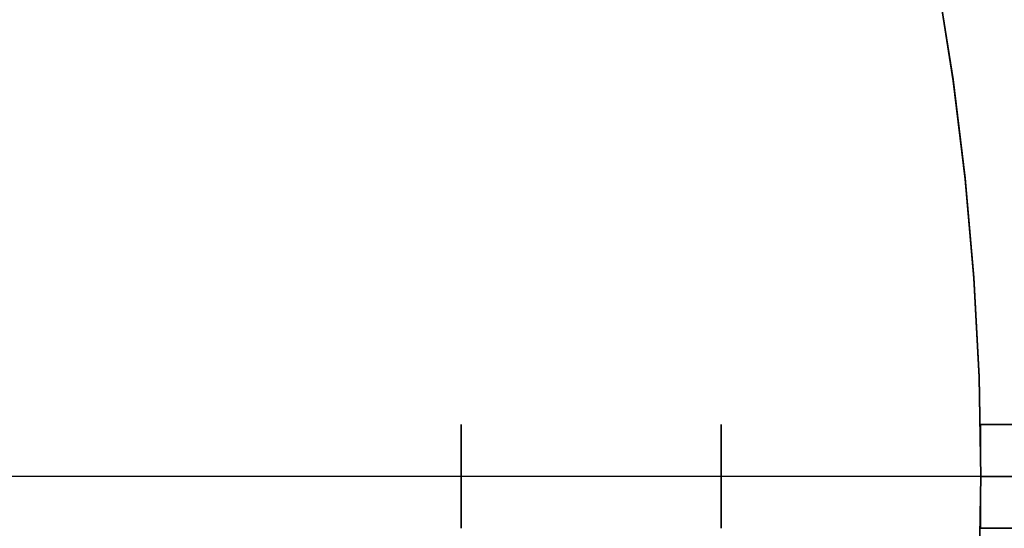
# Model space of a CAD drawing. Header units: millimetres. Extents: x 220 to 1240, y -2940 to -1929.
# Tile 45 of 59: x 949 to 1063, y -2441 to -2382. Entities that reach past the tile are written whole.
import ezdxf

# ---------------------------------------------------------------- set-up
doc = ezdxf.new("R2010")
doc.units = ezdxf.units.MM

msp = doc.modelspace()

# ---------------------------------------------------------------- linework, layer by layer
at = {"extrusion": (1.51515e-05, -2.17846e-06, 1)}
for points in [[(1060.01, -2434.51), (1059.81, -2423.02), (1059.21, -2411.54), (1058.21, -2400.09), (1056.81, -2388.68), (1055.01, -2377.33), (1052.83, -2366.05), (1050.25, -2354.85), (1047.28, -2343.74), (1043.93, -2332.75), (1040.19, -2321.88), (1036.08, -2311.15), (1031.6, -2300.57), (1026.75, -2290.14), (1021.55, -2279.9), (1015.99, -2269.84), (1010.08, -2259.98), (1003.83, -2250.34), (997.25, -2240.91), (990.35, -2231.72), (983.13, -2222.78), (975.6, -2214.09), (967.78, -2205.68), (959.67, -2197.54), (951.27, -2189.68), (942.61, -2182.13), (933.7, -2174.87), (924.53, -2167.94), (915.13, -2161.33), (905.51, -2155.05), (895.67, -2149.1), (885.63, -2143.51), (875.4, -2138.27), (865, -2133.38), (854.43, -2128.86), (843.71, -2124.72), (832.86, -2120.95), (821.87, -2117.55), (810.78, -2114.55), (799.59, -2111.93), (788.32, -2109.7), (776.97, -2107.87), (765.57, -2106.43), (754.12, -2105.39), (742.65, -2104.75), (731.16, -2104.51), (719.66, -2104.67), (708.18, -2105.23), (696.73, -2106.19), (685.32, -2107.55), (673.96, -2109.3), (662.67, -2111.45), (651.46, -2113.99), (640.35, -2116.92), (629.34, -2120.24), (618.46, -2123.93), (607.71, -2128.01), (597.11, -2132.45), (586.68, -2137.26), (576.41, -2142.43), (566.34, -2147.96), (556.46, -2153.83), (546.79, -2160.04), (537.34, -2166.59), (528.13, -2173.46), (519.16, -2180.65), (510.45, -2188.15), (502, -2195.94), (493.83, -2204.03), (485.95, -2212.39), (478.36, -2221.02), (471.08, -2229.91), (464.12, -2239.05), (457.47, -2248.43), (451.16, -2258.04), (445.18, -2267.85), (439.55, -2277.87), (434.27, -2288.08), (429.35, -2298.47), (424.8, -2309.02), (420.61, -2319.72), (416.8, -2330.57), (413.37, -2341.54)], [(413.37, -2341.54), (410.35, -2352.55), (407.7, -2363.66), (405.44, -2374.86), (403.57, -2386.13), (402.09, -2397.46), (401.01, -2408.83), (400.32, -2420.23), (400.02, -2431.65), (400.12, -2443.08), (400.61, -2454.49), (401.5, -2465.88), (402.78, -2477.23), (404.46, -2488.53), (406.52, -2499.76), (408.97, -2510.92), (411.81, -2521.99), (415.03, -2532.95), (418.63, -2543.79), (422.59, -2554.5), (426.93, -2565.07), (431.63, -2575.48), (436.69, -2585.72), (442.1, -2595.78), (447.85, -2605.65), (453.95, -2615.32), (460.37, -2624.76), (467.12, -2633.98), (474.18, -2642.96), (481.55, -2651.69), (489.21, -2660.16), (497.17, -2668.36), (505.4, -2676.28), (513.9, -2683.91), (522.66, -2691.24), (531.67, -2698.26), (540.92, -2704.97), (550.4, -2711.35), (560.08, -2717.4), (569.98, -2723.11), (580.06, -2728.48), (590.33, -2733.49), (600.76, -2738.15), (611.34, -2742.44), (622.07, -2746.36), (632.93, -2749.91), (643.91, -2753.08), (654.98, -2755.87), (666.15, -2758.27), (677.4, -2760.29), (688.7, -2761.91), (700.06, -2763.15), (711.45, -2763.99), (722.87, -2764.43), (734.29, -2764.48), (745.71, -2764.13), (757.11, -2763.39), (768.47, -2762.26), (779.8, -2760.73), (791.06, -2758.81), (802.24, -2756.51), (813.35, -2753.81), (824.35, -2750.74), (835.24, -2747.28), (846, -2743.45), (856.62, -2739.25), (867.09, -2734.69), (877.4, -2729.76), (887.53, -2724.48), (897.47, -2718.86), (907.21, -2712.89), (916.74, -2706.59), (926.05, -2699.97), (935.12, -2693.02), (943.94, -2685.77), (952.51, -2678.21), (960.81, -2670.36), (968.84, -2662.23), (976.58, -2653.83), (984.02, -2645.17), (991.16, -2636.25), (997.99, -2627.09), (1004.49, -2617.7), (1010.67, -2608.09), (1016.51, -2598.27), (1022, -2588.26), (1027.15, -2578.06), (1031.94, -2567.69), (1036.37, -2557.16), (1040.43, -2546.48), (1044.12, -2535.67), (1047.43, -2524.74), (1050.36, -2513.7), (1052.91, -2502.56), (1055.08, -2491.34), (1056.85, -2480.06), (1058.23, -2468.72), (1059.22, -2457.34), (1059.81, -2445.93), (1060.01, -2434.51)]]:
    msp.add_lwpolyline(points, dxfattribs=at)
at = {"extrusion": (-1.51515e-05, 2.17846e-06, 1)}
for points in [[(413.36, -2341.54), (416.79, -2330.57), (420.6, -2319.72), (424.78, -2309.02), (429.34, -2298.47), (434.26, -2288.08), (439.54, -2277.87), (445.17, -2267.85), (451.14, -2258.03), (457.46, -2248.43), (464.1, -2239.05), (471.07, -2229.91), (478.35, -2221.02), (485.94, -2212.39), (493.82, -2204.02), (501.99, -2195.94), (510.44, -2188.14), (519.15, -2180.65), (528.12, -2173.46), (537.33, -2166.59), (546.78, -2160.04), (556.44, -2153.83), (566.32, -2147.96), (576.4, -2142.43), (586.66, -2137.26), (597.1, -2132.45), (607.7, -2128), (618.45, -2123.93), (629.33, -2120.23), (640.34, -2116.92), (651.45, -2113.99), (662.66, -2111.45), (673.95, -2109.3), (685.31, -2107.55), (696.72, -2106.19), (708.17, -2105.23), (719.65, -2104.67), (731.14, -2104.51), (742.63, -2104.75), (754.11, -2105.39), (765.56, -2106.43), (776.96, -2107.87), (788.3, -2109.7), (799.58, -2111.93), (810.77, -2114.55), (821.86, -2117.55), (832.84, -2120.94), (843.7, -2124.72), (854.42, -2128.86), (864.99, -2133.38), (875.39, -2138.26), (885.62, -2143.51), (895.66, -2149.1), (905.5, -2155.04), (915.12, -2161.33), (924.52, -2167.94), (933.69, -2174.87), (942.6, -2182.12), (951.26, -2189.68), (959.65, -2197.53), (967.77, -2205.67), (975.59, -2214.09), (983.12, -2222.78), (990.34, -2231.72), (997.24, -2240.91), (1003.82, -2250.33), (1010.07, -2259.98), (1015.97, -2269.84), (1021.53, -2279.9), (1026.74, -2290.14), (1031.59, -2300.56), (1036.07, -2311.15), (1040.18, -2321.88), (1043.91, -2332.75), (1047.27, -2343.74), (1050.23, -2354.85), (1052.81, -2366.05), (1055, -2377.33), (1056.8, -2388.68), (1058.19, -2400.09), (1059.19, -2411.54), (1059.79, -2423.02), (1059.99, -2434.51)], [(413.37, -2341.54), (416.8, -2330.57), (420.61, -2319.72), (424.79, -2309.02), (429.35, -2298.47), (434.27, -2288.08), (439.55, -2277.87), (445.18, -2267.85), (451.15, -2258.03), (457.47, -2248.43), (464.11, -2239.05), (471.08, -2229.91), (478.36, -2221.02), (485.95, -2212.39), (493.83, -2204.02), (502, -2195.94), (510.44, -2188.15), (519.16, -2180.65), (528.12, -2173.46), (537.34, -2166.59), (546.78, -2160.04), (556.45, -2153.83), (566.33, -2147.96), (576.41, -2142.43), (586.67, -2137.26), (597.11, -2132.45), (607.71, -2128), (618.46, -2123.93), (629.34, -2120.24), (640.34, -2116.92), (651.46, -2113.99), (662.67, -2111.45), (673.96, -2109.3), (685.31, -2107.55), (696.73, -2106.19), (708.18, -2105.23), (719.66, -2104.67), (731.15, -2104.51), (742.64, -2104.75), (754.12, -2105.39), (765.56, -2106.43), (776.97, -2107.87), (788.31, -2109.7), (799.59, -2111.93), (810.78, -2114.55), (821.87, -2117.55), (832.85, -2120.94), (843.71, -2124.72), (854.43, -2128.86), (864.99, -2133.38), (875.4, -2138.27), (885.63, -2143.51), (895.67, -2149.1), (905.5, -2155.05), (915.13, -2161.33), (924.53, -2167.94), (933.69, -2174.87), (942.61, -2182.12), (951.27, -2189.68), (959.66, -2197.53), (967.77, -2205.68), (975.6, -2214.09), (983.12, -2222.78), (990.34, -2231.72), (997.25, -2240.91), (1003.83, -2250.33), (1010.07, -2259.98), (1015.98, -2269.84), (1021.54, -2279.9), (1026.75, -2290.14), (1031.6, -2300.57), (1036.08, -2311.15), (1040.19, -2321.88), (1043.92, -2332.75), (1047.27, -2343.74), (1050.24, -2354.85), (1052.82, -2366.05), (1055.01, -2377.33), (1056.8, -2388.68), (1058.2, -2400.09), (1059.2, -2411.54), (1059.8, -2423.02), (1060, -2434.51)], [(1059.99, -2434.51), (1059.8, -2445.93), (1059.2, -2457.34), (1058.22, -2468.72), (1056.84, -2480.06), (1055.06, -2491.34), (1052.9, -2502.56), (1050.35, -2513.69), (1047.42, -2524.74), (1044.11, -2535.67), (1040.42, -2546.48), (1036.36, -2557.16), (1031.93, -2567.69), (1027.14, -2578.06), (1021.99, -2588.25), (1016.49, -2598.27), (1010.65, -2608.09), (1004.48, -2617.7), (997.97, -2627.09), (991.15, -2636.25), (984.01, -2645.16), (976.57, -2653.83), (968.83, -2662.23), (960.8, -2670.36), (952.5, -2678.21), (943.93, -2685.77), (935.11, -2693.02), (926.04, -2699.96), (916.73, -2706.59), (907.2, -2712.89), (897.46, -2718.86), (887.52, -2724.48), (877.39, -2729.76), (867.08, -2734.69), (856.61, -2739.25), (845.99, -2743.45), (835.22, -2747.28), (824.34, -2750.73), (813.33, -2753.81), (802.23, -2756.5), (791.04, -2758.81), (779.78, -2760.73), (768.46, -2762.26), (757.1, -2763.39), (745.7, -2764.13), (734.28, -2764.48), (722.85, -2764.43), (711.44, -2763.98), (700.05, -2763.15), (688.69, -2761.91), (677.38, -2760.29), (666.14, -2758.27), (654.97, -2755.87), (643.89, -2753.08), (632.92, -2749.91), (622.06, -2746.36), (611.33, -2742.43), (600.75, -2738.14), (590.31, -2733.49), (580.05, -2728.47), (569.97, -2723.11), (560.07, -2717.4), (550.38, -2711.35), (540.91, -2704.96), (531.66, -2698.26), (522.65, -2691.23), (513.89, -2683.9), (505.39, -2676.28), (497.15, -2668.36), (489.2, -2660.16), (481.53, -2651.69), (474.17, -2642.96), (467.1, -2633.98), (460.36, -2624.76), (453.93, -2615.31), (447.84, -2605.65), (442.09, -2595.78), (436.68, -2585.72), (431.62, -2575.48), (426.92, -2565.07), (422.58, -2554.5), (418.61, -2543.79), (415.02, -2532.95), (411.8, -2521.98), (408.96, -2510.92), (406.51, -2499.76), (404.45, -2488.53), (402.77, -2477.23), (401.49, -2465.88), (400.6, -2454.49), (400.11, -2443.07), (400.01, -2431.65), (400.3, -2420.23), (400.99, -2408.83), (402.08, -2397.46), (403.56, -2386.13), (405.43, -2374.86), (407.69, -2363.66), (410.33, -2352.55), (413.36, -2341.54)], [(1060, -2434.51), (1059.8, -2445.93), (1059.21, -2457.34), (1058.22, -2468.72), (1056.84, -2480.06), (1055.07, -2491.34), (1052.91, -2502.56), (1050.36, -2513.7), (1047.43, -2524.74), (1044.11, -2535.67), (1040.42, -2546.48), (1036.36, -2557.16), (1031.93, -2567.69), (1027.14, -2578.06), (1022, -2588.26), (1016.5, -2598.27), (1010.66, -2608.09), (1004.49, -2617.7), (997.98, -2627.09), (991.16, -2636.25), (984.02, -2645.17), (976.57, -2653.83), (968.83, -2662.23), (960.81, -2670.36), (952.51, -2678.21), (943.94, -2685.77), (935.12, -2693.02), (926.04, -2699.96), (916.74, -2706.59), (907.21, -2712.89), (897.47, -2718.86), (887.53, -2724.48), (877.4, -2729.76), (867.09, -2734.69), (856.62, -2739.25), (845.99, -2743.45), (835.23, -2747.28), (824.34, -2750.74), (813.34, -2753.81), (802.24, -2756.5), (791.05, -2758.81), (779.79, -2760.73), (768.47, -2762.26), (757.1, -2763.39), (745.7, -2764.13), (734.29, -2764.48), (722.86, -2764.43), (711.45, -2763.99), (700.06, -2763.15), (688.7, -2761.91), (677.39, -2760.29), (666.15, -2758.27), (654.98, -2755.87), (643.9, -2753.08), (632.93, -2749.91), (622.07, -2746.36), (611.34, -2742.44), (600.75, -2738.14), (590.32, -2733.49), (580.06, -2728.48), (569.97, -2723.11), (560.08, -2717.4), (550.39, -2711.35), (540.92, -2704.96), (531.67, -2698.26), (522.66, -2691.24), (513.9, -2683.91), (505.4, -2676.28), (497.16, -2668.36), (489.21, -2660.16), (481.54, -2651.69), (474.17, -2642.96), (467.11, -2633.98), (460.37, -2624.76), (453.94, -2615.32), (447.85, -2605.65), (442.1, -2595.78), (436.69, -2585.72), (431.63, -2575.48), (426.93, -2565.07), (422.59, -2554.5), (418.62, -2543.79), (415.03, -2532.95), (411.81, -2521.99), (408.97, -2510.92), (406.52, -2499.76), (404.45, -2488.53), (402.78, -2477.23), (401.5, -2465.88), (400.61, -2454.49), (400.11, -2443.08), (400.01, -2431.65), (400.31, -2420.23), (401, -2408.83), (402.09, -2397.46), (403.57, -2386.13), (405.44, -2374.86), (407.7, -2363.66), (410.34, -2352.55), (413.37, -2341.54)]]:
    msp.add_lwpolyline(points, dxfattribs=at)
for points in [[(1010.07, -2259.98), (1015.98, -2269.84), (1021.54, -2279.9), (1026.75, -2290.14), (1031.59, -2300.56), (1036.08, -2311.15), (1040.19, -2321.88), (1043.92, -2332.75), (1047.27, -2343.74), (1050.24, -2354.85), (1052.82, -2366.05), (1055.01, -2377.33), (1056.8, -2388.68), (1058.2, -2400.09), (1059.2, -2411.54), (1059.8, -2423.02), (1060, -2434.51)], [(1059.8, -2445.96), (1060, -2434.51), (1059.8, -2423.05), (1059.2, -2411.62), (1058.21, -2400.2), (1056.82, -2388.83), (1055.04, -2377.52), (1052.87, -2366.27), (1050.31, -2355.11), (1047.36, -2344.04), (1044.03, -2333.08), (1040.32, -2322.24), (1036.23, -2311.54), (1031.78, -2300.98), (1026.96, -2290.59), (1021.79, -2280.37), (1016.26, -2270.34), (1010.39, -2260.5)], [(1059.8, -2445.96), (1060, -2434.51), (1059.8, -2423.05), (1059.2, -2411.62), (1058.21, -2400.2), (1056.82, -2388.83), (1055.04, -2377.52), (1052.87, -2366.27), (1050.31, -2355.11), (1047.36, -2344.04), (1044.03, -2333.08), (1040.32, -2322.24), (1036.23, -2311.54), (1031.78, -2300.98), (1026.96, -2290.59), (1021.79, -2280.37), (1016.26, -2270.34), (1010.39, -2260.5)], [(1000, -2428.51), (1000, -2440.51)], [(1000, -2440.51), (1000, -2428.51)], [(1000, -2440.51), (1000, -2428.51)], [(1000, -2440.51), (1000, -2428.51)], [(1000, -2428.51), (1000, -2440.51)], [(1000, -2428.51), (1000, -2440.51)], [(1030, -2440.51), (1030, -2428.51)], [(1030, -2440.51), (1030, -2428.51)], [(1030, -2440.51), (1030, -2428.51)], [(1030, -2440.51), (1030, -2428.51)], [(1030, -2440.51), (1030, -2428.51)], [(1030, -2440.51), (1030, -2428.51)], [(1030, -2428.51), (1030, -2440.51)], [(1030, -2428.51), (1030, -2440.51)], [(1075, -2428.51), (1060, -2428.51)], [(1060, -2428.51), (1075, -2428.51)], [(1060, -2440.51), (1060, -2428.51)], [(1060, -2440.51), (1060, -2428.51)], [(1090, -2434.51), (750, -2434.51)], [(1090, -2434.51), (750, -2434.51)], [(1060, -2434.51), (1059.8, -2445.93)], [(1075, -2434.51), (1060, -2434.51)], [(1060, -2434.51), (1075, -2434.51)], [(1060, -2434.51), (1090, -2434.51)], [(1060, -2434.51), (1090, -2434.51)], [(1060, -2434.51), (1090, -2434.51)], [(1060, -2434.51), (1090, -2434.51)], [(1060, -2440.51), (1075, -2440.51)], [(1075, -2440.51), (1060, -2440.51)]]:
    msp.add_lwpolyline(points)
at = {"extrusion": (1, 0, 0)}
for points in [[(-2428.51, -528.01), (-2428.51, -603)], [(-2428.51, 326.99), (-2428.51, 251.99)], [(-2428.51, 371.99), (-2428.51, 356.99)], [(-2428.51, -633), (-2428.51, -648)], [(-2434.51, 326.99), (-2434.51, 251.99)], [(-2434.51, -528.01), (-2434.51, -603)], [(-2434.51, 371.99), (-2434.51, 356.99)], [(-2434.51, -633), (-2434.51, -648)], [(-2434.51, 120), (-2434.51, 132)], [(-2434.51, -408.01), (-2434.51, -396)], [(-2440.51, 251.99), (-2440.51, 326.99)], [(-2440.51, -603), (-2440.51, -528.01)], [(-2440.51, 356.99), (-2440.51, 371.99)], [(-2440.51, -648), (-2440.51, -633)]]:
    msp.add_lwpolyline(points, dxfattribs=at)
at = {"extrusion": (0, 1, 0)}
for points in [[(-1030, -498), (-1028.98, -498.02), (-1027.95, -498.07), (-1026.93, -498.16), (-1025.92, -498.28), (-1024.9, -498.44), (-1023.9, -498.63), (-1022.9, -498.86), (-1021.91, -499.12), (-1020.92, -499.41), (-1019.95, -499.74), (-1018.99, -500.1), (-1018.05, -500.49), (-1017.12, -500.91), (-1016.2, -501.37), (-1015.3, -501.86), (-1014.41, -502.37), (-1013.55, -502.92), (-1012.7, -503.5), (-1011.87, -504.1), (-1011.07, -504.73), (-1010.28, -505.39), (-1009.52, -506.08), (-1008.79, -506.79), (-1008.07, -507.53), (-1007.39, -508.29), (-1006.73, -509.07), (-1006.1, -509.88), (-1005.49, -510.7), (-1004.91, -511.55), (-1004.37, -512.42), (-1003.85, -513.3), (-1003.36, -514.2), (-1002.91, -515.12), (-1002.48, -516.05), (-1002.09, -517), (-1001.73, -517.96), (-1001.41, -518.93), (-1001.11, -519.91), (-1000.85, -520.9), (-1000.63, -521.9), (-1000.44, -522.91), (-1000.28, -523.92), (-1000.16, -524.94), (-1000.07, -525.96), (-1000.02, -526.98), (-1000, -528.01)], [(-1000, 251.99), (-1000.02, 250.97), (-1000.07, 249.95), (-1000.16, 248.93), (-1000.28, 247.91), (-1000.44, 246.9), (-1000.63, 245.89), (-1000.85, 244.89), (-1001.11, 243.9), (-1001.41, 242.92), (-1001.73, 241.95), (-1002.09, 240.99), (-1002.48, 240.04), (-1002.91, 239.11), (-1003.36, 238.19), (-1003.85, 237.29), (-1004.37, 236.41), (-1004.91, 235.54), (-1005.49, 234.69), (-1006.1, 233.87), (-1006.73, 233.06), (-1007.39, 232.28), (-1008.07, 231.52), (-1008.79, 230.78), (-1009.52, 230.07), (-1010.28, 229.38), (-1011.07, 228.72), (-1011.87, 228.09), (-1012.7, 227.49), (-1013.55, 226.91), (-1014.41, 226.36), (-1015.3, 225.85), (-1016.2, 225.36), (-1017.12, 224.9), (-1018.05, 224.48), (-1018.99, 224.09), (-1019.95, 223.73), (-1020.92, 223.4), (-1021.91, 223.11), (-1022.9, 222.85), (-1023.9, 222.62), (-1024.9, 222.43), (-1025.92, 222.27), (-1026.93, 222.15), (-1027.95, 222.06), (-1028.98, 222.01), (-1030, 221.99)], [(-1030, 356.99), (-1028.98, 356.98), (-1027.95, 356.93), (-1026.93, 356.84), (-1025.92, 356.72), (-1024.9, 356.56), (-1023.9, 356.37), (-1022.9, 356.14), (-1021.91, 355.88), (-1020.92, 355.59), (-1019.95, 355.26), (-1018.99, 354.9), (-1018.05, 354.51), (-1017.12, 354.09), (-1016.2, 353.63), (-1015.3, 353.14), (-1014.41, 352.63), (-1013.55, 352.08), (-1012.7, 351.5), (-1011.87, 350.9), (-1011.07, 350.27), (-1010.28, 349.61), (-1009.52, 348.92), (-1008.79, 348.21), (-1008.07, 347.47), (-1007.39, 346.71), (-1006.73, 345.93), (-1006.1, 345.12), (-1005.49, 344.3), (-1004.91, 343.45), (-1004.37, 342.58), (-1003.85, 341.7), (-1003.36, 340.8), (-1002.91, 339.88), (-1002.48, 338.95), (-1002.09, 338), (-1001.73, 337.04), (-1001.41, 336.07), (-1001.11, 335.09), (-1000.85, 334.1), (-1000.63, 333.1), (-1000.44, 332.09), (-1000.28, 331.08), (-1000.16, 330.06), (-1000.07, 329.04), (-1000.02, 328.02), (-1000, 326.99)], [(-1000, -603), (-1000.02, -604.03), (-1000.07, -605.05), (-1000.16, -606.07), (-1000.28, -607.09), (-1000.44, -608.1), (-1000.63, -609.11), (-1000.85, -610.11), (-1001.11, -611.1), (-1001.41, -612.08), (-1001.73, -613.05), (-1002.09, -614.01), (-1002.48, -614.96), (-1002.91, -615.89), (-1003.36, -616.81), (-1003.85, -617.71), (-1004.37, -618.59), (-1004.91, -619.46), (-1005.49, -620.31), (-1006.1, -621.13), (-1006.73, -621.94), (-1007.39, -622.72), (-1008.07, -623.48), (-1008.79, -624.22), (-1009.52, -624.93), (-1010.28, -625.62), (-1011.07, -626.28), (-1011.87, -626.91), (-1012.7, -627.51), (-1013.55, -628.09), (-1014.41, -628.64), (-1015.3, -629.15), (-1016.2, -629.64), (-1017.12, -630.1), (-1018.05, -630.52), (-1018.99, -630.91), (-1019.95, -631.27), (-1020.92, -631.6), (-1021.91, -631.89), (-1022.9, -632.15), (-1023.9, -632.38), (-1024.9, -632.57), (-1025.92, -632.73), (-1026.93, -632.85), (-1027.95, -632.94), (-1028.98, -632.99), (-1030, -633)], [(-1090, -438), (-1089.97, -440.05), (-1089.86, -442.1), (-1089.69, -444.14), (-1089.44, -446.17), (-1089.13, -448.2), (-1088.75, -450.21), (-1088.29, -452.21), (-1087.78, -454.19), (-1087.19, -456.16), (-1086.54, -458.1), (-1085.82, -460.02), (-1085.03, -461.91), (-1084.18, -463.77), (-1083.27, -465.61), (-1082.3, -467.41), (-1081.27, -469.18), (-1080.17, -470.91), (-1079.02, -472.61), (-1077.81, -474.26), (-1076.54, -475.87), (-1075.22, -477.44), (-1073.85, -478.96), (-1072.43, -480.43), (-1070.95, -481.86), (-1069.43, -483.23), (-1067.87, -484.55), (-1066.25, -485.81), (-1064.6, -487.02), (-1062.91, -488.18), (-1061.18, -489.27), (-1059.41, -490.3), (-1057.6, -491.28), (-1055.77, -492.19), (-1053.9, -493.04), (-1052.01, -493.82), (-1050.09, -494.54), (-1048.15, -495.19), (-1046.19, -495.78), (-1044.21, -496.3), (-1042.21, -496.75), (-1040.19, -497.13), (-1038.17, -497.45), (-1036.14, -497.69), (-1034.09, -497.87), (-1032.05, -497.97), (-1030, -498)], [(-1030, 221.99), (-1032.05, 221.96), (-1034.09, 221.86), (-1036.14, 221.68), (-1038.17, 221.44), (-1040.19, 221.12), (-1042.21, 220.74), (-1044.21, 220.29), (-1046.19, 219.77), (-1048.15, 219.18), (-1050.09, 218.53), (-1052.01, 217.81), (-1053.9, 217.03), (-1055.77, 216.18), (-1057.6, 215.27), (-1059.41, 214.29), (-1061.18, 213.26), (-1062.91, 212.17), (-1064.6, 211.01), (-1066.25, 209.8), (-1067.87, 208.54), (-1069.43, 207.22), (-1070.95, 205.85), (-1072.43, 204.42), (-1073.85, 202.95), (-1075.22, 201.43), (-1076.54, 199.86), (-1077.81, 198.25), (-1079.02, 196.6), (-1080.17, 194.9), (-1081.27, 193.17), (-1082.3, 191.4), (-1083.27, 189.6), (-1084.18, 187.76), (-1085.03, 185.9), (-1085.82, 184.01), (-1086.54, 182.09), (-1087.19, 180.15), (-1087.78, 178.18), (-1088.29, 176.2), (-1088.75, 174.2), (-1089.13, 172.19), (-1089.44, 170.16), (-1089.69, 168.13), (-1089.86, 166.09), (-1089.97, 164.04), (-1090, 161.99)], [(-1060, 401.99), (-1058.98, 401.98), (-1057.95, 401.93), (-1056.93, 401.84), (-1055.92, 401.72), (-1054.9, 401.56), (-1053.9, 401.37), (-1052.9, 401.14), (-1051.91, 400.88), (-1050.92, 400.59), (-1049.95, 400.26), (-1048.99, 399.9), (-1048.05, 399.51), (-1047.12, 399.09), (-1046.2, 398.63), (-1045.3, 398.14), (-1044.41, 397.63), (-1043.55, 397.08), (-1042.7, 396.5), (-1041.87, 395.9), (-1041.07, 395.27), (-1040.28, 394.61), (-1039.52, 393.92), (-1038.79, 393.21), (-1038.07, 392.47), (-1037.39, 391.71), (-1036.73, 390.93), (-1036.1, 390.12), (-1035.49, 389.3), (-1034.91, 388.45), (-1034.37, 387.58), (-1033.85, 386.7), (-1033.36, 385.8), (-1032.91, 384.88), (-1032.48, 383.95), (-1032.09, 383), (-1031.73, 382.04), (-1031.41, 381.07), (-1031.11, 380.09), (-1030.85, 379.1), (-1030.63, 378.1), (-1030.44, 377.09), (-1030.28, 376.08), (-1030.16, 375.06), (-1030.07, 374.04), (-1030.02, 373.02), (-1030, 371.99)], [(-1030, -648), (-1030.02, -649.03), (-1030.07, -650.05), (-1030.16, -651.07), (-1030.28, -652.09), (-1030.44, -653.1), (-1030.63, -654.11), (-1030.85, -655.11), (-1031.11, -656.1), (-1031.41, -657.08), (-1031.73, -658.05), (-1032.09, -659.01), (-1032.48, -659.96), (-1032.91, -660.89), (-1033.36, -661.81), (-1033.85, -662.71), (-1034.37, -663.59), (-1034.91, -664.46), (-1035.49, -665.31), (-1036.1, -666.13), (-1036.73, -666.94), (-1037.39, -667.72), (-1038.07, -668.48), (-1038.79, -669.22), (-1039.52, -669.93), (-1040.28, -670.62), (-1041.07, -671.28), (-1041.87, -671.91), (-1042.7, -672.51), (-1043.55, -673.09), (-1044.41, -673.64), (-1045.3, -674.15), (-1046.2, -674.64), (-1047.12, -675.1), (-1048.05, -675.52), (-1048.99, -675.91), (-1049.95, -676.27), (-1050.92, -676.6), (-1051.91, -676.89), (-1052.9, -677.15), (-1053.9, -677.38), (-1054.9, -677.57), (-1055.92, -677.73), (-1056.93, -677.85), (-1057.95, -677.94), (-1058.98, -677.99), (-1060, -678.01)], [(-1030, -498), (-1028.98, -498.02), (-1027.95, -498.07), (-1026.93, -498.16), (-1025.92, -498.28), (-1024.9, -498.44), (-1023.9, -498.63), (-1022.9, -498.86), (-1021.91, -499.12), (-1020.92, -499.41), (-1019.95, -499.74), (-1018.99, -500.1), (-1018.05, -500.49), (-1017.12, -500.91), (-1016.2, -501.37), (-1015.3, -501.86), (-1014.41, -502.37), (-1013.55, -502.92), (-1012.7, -503.5), (-1011.87, -504.1), (-1011.07, -504.73), (-1010.28, -505.39), (-1009.52, -506.08), (-1008.79, -506.79), (-1008.07, -507.53), (-1007.39, -508.29), (-1006.73, -509.07), (-1006.1, -509.88), (-1005.49, -510.7), (-1004.91, -511.55), (-1004.37, -512.42), (-1003.85, -513.3), (-1003.36, -514.2), (-1002.91, -515.12), (-1002.48, -516.05), (-1002.09, -517), (-1001.73, -517.96), (-1001.41, -518.93), (-1001.11, -519.91), (-1000.85, -520.9), (-1000.63, -521.9), (-1000.44, -522.91), (-1000.28, -523.92), (-1000.16, -524.94), (-1000.07, -525.96), (-1000.02, -526.98), (-1000, -528.01)], [(-1000, 251.99), (-1000.02, 250.97), (-1000.07, 249.95), (-1000.16, 248.93), (-1000.28, 247.91), (-1000.44, 246.9), (-1000.63, 245.89), (-1000.85, 244.89), (-1001.11, 243.9), (-1001.41, 242.92), (-1001.73, 241.95), (-1002.09, 240.99), (-1002.48, 240.04), (-1002.91, 239.11), (-1003.36, 238.19), (-1003.85, 237.29), (-1004.37, 236.41), (-1004.91, 235.54), (-1005.49, 234.69), (-1006.1, 233.87), (-1006.73, 233.06), (-1007.39, 232.28), (-1008.07, 231.52), (-1008.79, 230.78), (-1009.52, 230.07), (-1010.28, 229.38), (-1011.07, 228.72), (-1011.87, 228.09), (-1012.7, 227.49), (-1013.55, 226.91), (-1014.41, 226.36), (-1015.3, 225.85), (-1016.2, 225.36), (-1017.12, 224.9), (-1018.05, 224.48), (-1018.99, 224.09), (-1019.95, 223.73), (-1020.92, 223.4), (-1021.91, 223.11), (-1022.9, 222.85), (-1023.9, 222.62), (-1024.9, 222.43), (-1025.92, 222.27), (-1026.93, 222.15), (-1027.95, 222.06), (-1028.98, 222.01), (-1030, 221.99)], [(-1030, 356.99), (-1028.98, 356.98), (-1027.95, 356.93), (-1026.93, 356.84), (-1025.92, 356.72), (-1024.9, 356.56), (-1023.9, 356.37), (-1022.9, 356.14), (-1021.91, 355.88), (-1020.92, 355.59), (-1019.95, 355.26), (-1018.99, 354.9), (-1018.05, 354.51), (-1017.12, 354.09), (-1016.2, 353.63), (-1015.3, 353.14), (-1014.41, 352.63), (-1013.55, 352.08), (-1012.7, 351.5), (-1011.87, 350.9), (-1011.07, 350.27), (-1010.28, 349.61), (-1009.52, 348.92), (-1008.79, 348.21), (-1008.07, 347.47), (-1007.39, 346.71), (-1006.73, 345.93), (-1006.1, 345.12), (-1005.49, 344.3), (-1004.91, 343.45), (-1004.37, 342.58), (-1003.85, 341.7), (-1003.36, 340.8), (-1002.91, 339.88), (-1002.48, 338.95), (-1002.09, 338), (-1001.73, 337.04), (-1001.41, 336.07), (-1001.11, 335.09), (-1000.85, 334.1), (-1000.63, 333.1), (-1000.44, 332.09), (-1000.28, 331.08), (-1000.16, 330.06), (-1000.07, 329.04), (-1000.02, 328.02), (-1000, 326.99)], [(-1000, -603), (-1000.02, -604.03), (-1000.07, -605.05), (-1000.16, -606.07), (-1000.28, -607.09), (-1000.44, -608.1), (-1000.63, -609.11), (-1000.85, -610.11), (-1001.11, -611.1), (-1001.41, -612.08), (-1001.73, -613.05), (-1002.09, -614.01), (-1002.48, -614.96), (-1002.91, -615.89), (-1003.36, -616.81), (-1003.85, -617.71), (-1004.37, -618.59), (-1004.91, -619.46), (-1005.49, -620.31), (-1006.1, -621.13), (-1006.73, -621.94), (-1007.39, -622.72), (-1008.07, -623.48), (-1008.79, -624.22), (-1009.52, -624.93), (-1010.28, -625.62), (-1011.07, -626.28), (-1011.87, -626.91), (-1012.7, -627.51), (-1013.55, -628.09), (-1014.41, -628.64), (-1015.3, -629.15), (-1016.2, -629.64), (-1017.12, -630.1), (-1018.05, -630.52), (-1018.99, -630.91), (-1019.95, -631.27), (-1020.92, -631.6), (-1021.91, -631.89), (-1022.9, -632.15), (-1023.9, -632.38), (-1024.9, -632.57), (-1025.92, -632.73), (-1026.93, -632.85), (-1027.95, -632.94), (-1028.98, -632.99), (-1030, -633)], [(-1030, -498), (-1032.05, -497.97), (-1034.09, -497.87), (-1036.14, -497.69), (-1038.17, -497.45), (-1040.19, -497.13), (-1042.21, -496.75), (-1044.21, -496.3), (-1046.19, -495.78), (-1048.15, -495.19), (-1050.09, -494.54), (-1052.01, -493.82), (-1053.9, -493.04), (-1055.77, -492.19), (-1057.6, -491.28), (-1059.41, -490.3), (-1061.18, -489.27), (-1062.91, -488.18), (-1064.6, -487.02), (-1066.25, -485.81), (-1067.87, -484.55), (-1069.43, -483.23), (-1070.95, -481.86), (-1072.43, -480.43), (-1073.85, -478.96), (-1075.22, -477.44), (-1076.54, -475.87), (-1077.81, -474.26), (-1079.02, -472.61), (-1080.17, -470.91), (-1081.27, -469.18), (-1082.3, -467.41), (-1083.27, -465.61), (-1084.18, -463.77), (-1085.03, -461.91), (-1085.82, -460.02), (-1086.54, -458.1), (-1087.19, -456.16), (-1087.78, -454.19), (-1088.29, -452.21), (-1088.75, -450.21), (-1089.13, -448.2), (-1089.44, -446.17), (-1089.69, -444.14), (-1089.86, -442.1), (-1089.97, -440.05), (-1090, -438)], [(-1090, 161.99), (-1089.97, 164.04), (-1089.86, 166.09), (-1089.69, 168.13), (-1089.44, 170.16), (-1089.13, 172.19), (-1088.75, 174.2), (-1088.29, 176.2), (-1087.78, 178.18), (-1087.19, 180.15), (-1086.54, 182.09), (-1085.82, 184.01), (-1085.03, 185.9), (-1084.18, 187.76), (-1083.27, 189.6), (-1082.3, 191.4), (-1081.27, 193.17), (-1080.17, 194.9), (-1079.02, 196.6), (-1077.81, 198.25), (-1076.54, 199.86), (-1075.22, 201.43), (-1073.85, 202.95), (-1072.43, 204.42), (-1070.95, 205.85), (-1069.43, 207.22), (-1067.87, 208.54), (-1066.25, 209.8), (-1064.6, 211.01), (-1062.91, 212.17), (-1061.18, 213.26), (-1059.41, 214.29), (-1057.6, 215.27), (-1055.77, 216.18), (-1053.9, 217.03), (-1052.01, 217.81), (-1050.09, 218.53), (-1048.15, 219.18), (-1046.19, 219.77), (-1044.21, 220.29), (-1042.21, 220.74), (-1040.19, 221.12), (-1038.17, 221.44), (-1036.14, 221.68), (-1034.09, 221.86), (-1032.05, 221.96), (-1030, 221.99)], [(-1060, 401.99), (-1058.98, 401.98), (-1057.95, 401.93), (-1056.93, 401.84), (-1055.92, 401.72), (-1054.9, 401.56), (-1053.9, 401.37), (-1052.9, 401.14), (-1051.91, 400.88), (-1050.92, 400.59), (-1049.95, 400.26), (-1048.99, 399.9), (-1048.05, 399.51), (-1047.12, 399.09), (-1046.2, 398.63), (-1045.3, 398.14), (-1044.41, 397.63), (-1043.55, 397.08), (-1042.7, 396.5), (-1041.87, 395.9), (-1041.07, 395.27), (-1040.28, 394.61), (-1039.52, 393.92), (-1038.79, 393.21), (-1038.07, 392.47), (-1037.39, 391.71), (-1036.73, 390.93), (-1036.1, 390.12), (-1035.49, 389.3), (-1034.91, 388.45), (-1034.37, 387.58), (-1033.85, 386.7), (-1033.36, 385.8), (-1032.91, 384.88), (-1032.48, 383.95), (-1032.09, 383), (-1031.73, 382.04), (-1031.41, 381.07), (-1031.11, 380.09), (-1030.85, 379.1), (-1030.63, 378.1), (-1030.44, 377.09), (-1030.28, 376.08), (-1030.16, 375.06), (-1030.07, 374.04), (-1030.02, 373.02), (-1030, 371.99)], [(-1030, -648), (-1030.02, -649.03), (-1030.07, -650.05), (-1030.16, -651.07), (-1030.28, -652.09), (-1030.44, -653.1), (-1030.63, -654.11), (-1030.85, -655.11), (-1031.11, -656.1), (-1031.41, -657.08), (-1031.73, -658.05), (-1032.09, -659.01), (-1032.48, -659.96), (-1032.91, -660.89), (-1033.36, -661.81), (-1033.85, -662.71), (-1034.37, -663.59), (-1034.91, -664.46), (-1035.49, -665.31), (-1036.1, -666.13), (-1036.73, -666.94), (-1037.39, -667.72), (-1038.07, -668.48), (-1038.79, -669.22), (-1039.52, -669.93), (-1040.28, -670.62), (-1041.07, -671.28), (-1041.87, -671.91), (-1042.7, -672.51), (-1043.55, -673.09), (-1044.41, -673.64), (-1045.3, -674.15), (-1046.2, -674.64), (-1047.12, -675.1), (-1048.05, -675.52), (-1048.99, -675.91), (-1049.95, -676.27), (-1050.92, -676.6), (-1051.91, -676.89), (-1052.9, -677.15), (-1053.9, -677.38), (-1054.9, -677.57), (-1055.92, -677.73), (-1056.93, -677.85), (-1057.95, -677.94), (-1058.98, -677.99), (-1060, -678.01)], [(-1000, -528.01), (-1000.02, -526.98), (-1000.07, -525.96), (-1000.16, -524.94), (-1000.28, -523.92), (-1000.44, -522.91), (-1000.63, -521.9), (-1000.85, -520.9), (-1001.11, -519.91), (-1001.41, -518.93), (-1001.73, -517.96), (-1002.09, -517), (-1002.48, -516.05), (-1002.91, -515.12), (-1003.36, -514.2), (-1003.85, -513.3), (-1004.37, -512.42), (-1004.91, -511.55), (-1005.49, -510.7), (-1006.1, -509.88), (-1006.73, -509.07), (-1007.39, -508.29), (-1008.07, -507.53), (-1008.79, -506.79), (-1009.52, -506.08), (-1010.28, -505.39), (-1011.07, -504.73), (-1011.87, -504.1), (-1012.7, -503.5), (-1013.55, -502.92), (-1014.41, -502.37), (-1015.3, -501.86), (-1016.2, -501.37), (-1017.12, -500.91), (-1018.05, -500.49), (-1018.99, -500.1), (-1019.95, -499.74), (-1020.92, -499.41), (-1021.91, -499.12), (-1022.9, -498.86), (-1023.9, -498.63), (-1024.9, -498.44), (-1025.92, -498.28), (-1026.93, -498.16), (-1027.95, -498.07), (-1028.98, -498.02), (-1030, -498)], [(-1030, 221.99), (-1028.98, 222.01), (-1027.95, 222.06), (-1026.93, 222.15), (-1025.92, 222.27), (-1024.9, 222.43), (-1023.9, 222.62), (-1022.9, 222.85), (-1021.91, 223.11), (-1020.92, 223.4), (-1019.95, 223.73), (-1018.99, 224.09), (-1018.05, 224.48), (-1017.12, 224.9), (-1016.2, 225.36), (-1015.3, 225.85), (-1014.41, 226.36), (-1013.55, 226.91), (-1012.7, 227.49), (-1011.87, 228.09), (-1011.07, 228.72), (-1010.28, 229.38), (-1009.52, 230.07), (-1008.79, 230.78), (-1008.07, 231.52), (-1007.39, 232.28), (-1006.73, 233.06), (-1006.1, 233.87), (-1005.49, 234.69), (-1004.91, 235.54), (-1004.37, 236.41), (-1003.85, 237.29), (-1003.36, 238.19), (-1002.91, 239.11), (-1002.48, 240.04), (-1002.09, 240.99), (-1001.73, 241.95), (-1001.41, 242.92), (-1001.11, 243.9), (-1000.85, 244.89), (-1000.63, 245.89), (-1000.44, 246.9), (-1000.28, 247.91), (-1000.16, 248.93), (-1000.07, 249.95), (-1000.02, 250.97), (-1000, 251.99)], [(-1000, 326.99), (-1000.02, 328.02), (-1000.07, 329.04), (-1000.16, 330.06), (-1000.28, 331.08), (-1000.44, 332.09), (-1000.63, 333.1), (-1000.85, 334.1), (-1001.11, 335.09), (-1001.41, 336.07), (-1001.73, 337.04), (-1002.09, 338), (-1002.48, 338.95), (-1002.91, 339.88), (-1003.36, 340.8), (-1003.85, 341.7), (-1004.37, 342.58), (-1004.91, 343.45), (-1005.49, 344.3), (-1006.1, 345.12), (-1006.73, 345.93), (-1007.39, 346.71), (-1008.07, 347.47), (-1008.79, 348.21), (-1009.52, 348.92), (-1010.28, 349.61), (-1011.07, 350.27), (-1011.87, 350.9), (-1012.7, 351.5), (-1013.55, 352.08), (-1014.41, 352.63), (-1015.3, 353.14), (-1016.2, 353.63), (-1017.12, 354.09), (-1018.05, 354.51), (-1018.99, 354.9), (-1019.95, 355.26), (-1020.92, 355.59), (-1021.91, 355.88), (-1022.9, 356.14), (-1023.9, 356.37), (-1024.9, 356.56), (-1025.92, 356.72), (-1026.93, 356.84), (-1027.95, 356.93), (-1028.98, 356.98), (-1030, 356.99)], [(-1030, -633), (-1028.98, -632.99), (-1027.95, -632.94), (-1026.93, -632.85), (-1025.92, -632.73), (-1024.9, -632.57), (-1023.9, -632.38), (-1022.9, -632.15), (-1021.91, -631.89), (-1020.92, -631.6), (-1019.95, -631.27), (-1018.99, -630.91), (-1018.05, -630.52), (-1017.12, -630.1), (-1016.2, -629.64), (-1015.3, -629.15), (-1014.41, -628.64), (-1013.55, -628.09), (-1012.7, -627.51), (-1011.87, -626.91), (-1011.07, -626.28), (-1010.28, -625.62), (-1009.52, -624.93), (-1008.79, -624.22), (-1008.07, -623.48), (-1007.39, -622.72), (-1006.73, -621.94), (-1006.1, -621.13), (-1005.49, -620.31), (-1004.91, -619.46), (-1004.37, -618.59), (-1003.85, -617.71), (-1003.36, -616.81), (-1002.91, -615.89), (-1002.48, -614.96), (-1002.09, -614.01), (-1001.73, -613.05), (-1001.41, -612.08), (-1001.11, -611.1), (-1000.85, -610.11), (-1000.63, -609.11), (-1000.44, -608.1), (-1000.28, -607.09), (-1000.16, -606.07), (-1000.07, -605.05), (-1000.02, -604.03), (-1000, -603)], [(-1030, -498), (-1032.05, -497.97), (-1034.09, -497.87), (-1036.14, -497.69), (-1038.17, -497.45), (-1040.19, -497.13), (-1042.21, -496.75), (-1044.21, -496.3), (-1046.19, -495.78), (-1048.15, -495.19), (-1050.09, -494.54), (-1052.01, -493.82), (-1053.9, -493.04), (-1055.77, -492.19), (-1057.6, -491.28), (-1059.41, -490.3), (-1061.18, -489.27), (-1062.91, -488.18), (-1064.6, -487.02), (-1066.25, -485.81), (-1067.87, -484.55), (-1069.43, -483.23), (-1070.95, -481.86), (-1072.43, -480.43), (-1073.85, -478.96), (-1075.22, -477.44), (-1076.54, -475.87), (-1077.81, -474.26), (-1079.02, -472.61), (-1080.17, -470.91), (-1081.27, -469.18), (-1082.3, -467.41), (-1083.27, -465.61), (-1084.18, -463.77), (-1085.03, -461.91), (-1085.82, -460.02), (-1086.54, -458.1), (-1087.19, -456.16), (-1087.78, -454.19), (-1088.29, -452.21), (-1088.75, -450.21), (-1089.13, -448.2), (-1089.44, -446.17), (-1089.69, -444.14), (-1089.86, -442.1), (-1089.97, -440.05), (-1090, -438)], [(-1090, 161.99), (-1089.97, 164.04), (-1089.86, 166.09), (-1089.69, 168.13), (-1089.44, 170.16), (-1089.13, 172.19), (-1088.75, 174.2), (-1088.29, 176.2), (-1087.78, 178.18), (-1087.19, 180.15), (-1086.54, 182.09), (-1085.82, 184.01), (-1085.03, 185.9), (-1084.18, 187.76), (-1083.27, 189.6), (-1082.3, 191.4), (-1081.27, 193.17), (-1080.17, 194.9), (-1079.02, 196.6), (-1077.81, 198.25), (-1076.54, 199.86), (-1075.22, 201.43), (-1073.85, 202.95), (-1072.43, 204.42), (-1070.95, 205.85), (-1069.43, 207.22), (-1067.87, 208.54), (-1066.25, 209.8), (-1064.6, 211.01), (-1062.91, 212.17), (-1061.18, 213.26), (-1059.41, 214.29), (-1057.6, 215.27), (-1055.77, 216.18), (-1053.9, 217.03), (-1052.01, 217.81), (-1050.09, 218.53), (-1048.15, 219.18), (-1046.19, 219.77), (-1044.21, 220.29), (-1042.21, 220.74), (-1040.19, 221.12), (-1038.17, 221.44), (-1036.14, 221.68), (-1034.09, 221.86), (-1032.05, 221.96), (-1030, 221.99)], [(-1030, 371.99), (-1030.02, 373.02), (-1030.07, 374.04), (-1030.16, 375.06), (-1030.28, 376.08), (-1030.44, 377.09), (-1030.63, 378.1), (-1030.85, 379.1), (-1031.11, 380.09), (-1031.41, 381.07), (-1031.73, 382.04), (-1032.09, 383), (-1032.48, 383.95), (-1032.91, 384.88), (-1033.36, 385.8), (-1033.85, 386.7), (-1034.37, 387.58), (-1034.91, 388.45), (-1035.49, 389.3), (-1036.1, 390.12), (-1036.73, 390.93), (-1037.39, 391.71), (-1038.07, 392.47), (-1038.79, 393.21), (-1039.52, 393.92), (-1040.28, 394.61), (-1041.07, 395.27), (-1041.87, 395.9), (-1042.7, 396.5), (-1043.55, 397.08), (-1044.41, 397.63), (-1045.3, 398.14), (-1046.2, 398.63), (-1047.12, 399.09), (-1048.05, 399.51), (-1048.99, 399.9), (-1049.95, 400.26), (-1050.92, 400.59), (-1051.91, 400.88), (-1052.9, 401.14), (-1053.9, 401.37), (-1054.9, 401.56), (-1055.92, 401.72), (-1056.93, 401.84), (-1057.95, 401.93), (-1058.98, 401.98), (-1060, 401.99)], [(-1060, -678.01), (-1058.98, -677.99), (-1057.95, -677.94), (-1056.93, -677.85), (-1055.92, -677.73), (-1054.9, -677.57), (-1053.9, -677.38), (-1052.9, -677.15), (-1051.91, -676.89), (-1050.92, -676.6), (-1049.95, -676.27), (-1048.99, -675.91), (-1048.05, -675.52), (-1047.12, -675.1), (-1046.2, -674.64), (-1045.3, -674.15), (-1044.41, -673.64), (-1043.55, -673.09), (-1042.7, -672.51), (-1041.87, -671.91), (-1041.07, -671.28), (-1040.28, -670.62), (-1039.52, -669.93), (-1038.79, -669.22), (-1038.07, -668.48), (-1037.39, -667.72), (-1036.73, -666.94), (-1036.1, -666.13), (-1035.49, -665.31), (-1034.91, -664.46), (-1034.37, -663.59), (-1033.85, -662.71), (-1033.36, -661.81), (-1032.91, -660.89), (-1032.48, -659.96), (-1032.09, -659.01), (-1031.73, -658.05), (-1031.41, -657.08), (-1031.11, -656.1), (-1030.85, -655.11), (-1030.63, -654.11), (-1030.44, -653.1), (-1030.28, -652.09), (-1030.16, -651.07), (-1030.07, -650.05), (-1030.02, -649.03), (-1030, -648)]]:
    msp.add_lwpolyline(points, dxfattribs=at)

doc.saveas('drawing.dxf')
